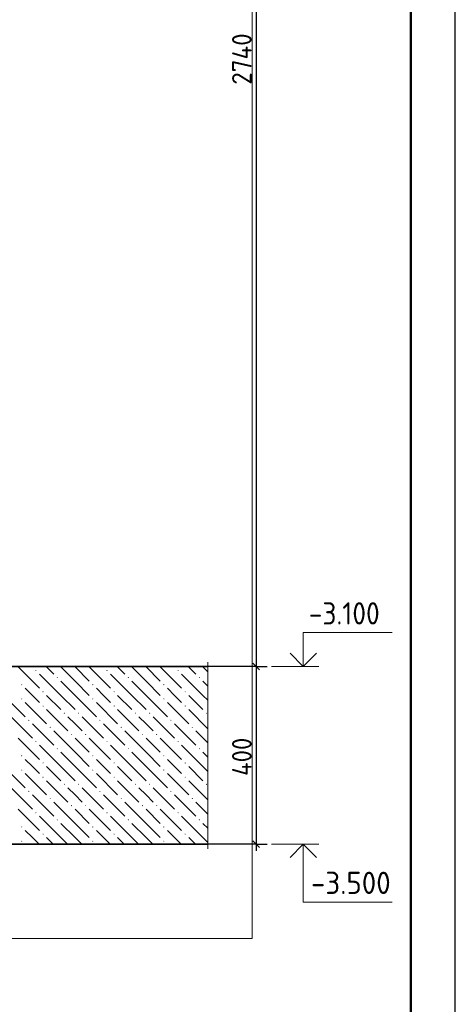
# Model space of a CAD drawing. Header units: millimetres. Extents: x 0 to 50400, y 0 to 35640.
# Tile 21 of 23: x 44514 to 50400, y 8938 to 22224. Entities that reach past the tile are written whole.
import ezdxf

# ---------------------------------------------------------------- set-up
doc = ezdxf.new("R2010")
doc.units = ezdxf.units.MM
doc.layers.add('Standard', color=7, linetype='Continuous', lineweight=25)
doc.layers.add('ЖБ Плита Фундамента верхний уровень', color=7, linetype='Continuous', lineweight=35)
doc.layers.add('Размерная выноска', color=7, linetype='Continuous')
doc.styles.add('ISOCPEUR', font='txt')

msp = doc.modelspace()

# ---------------------------------------------------------------- hatches: boundary and pattern name
at = {"layer": 'ЖБ Плита Фундамента верхний уровень', "linetype": 'Continuous', "lineweight": 18, "transparency": 33554687}
for points in [[(44726, 13443), (44734, 13451), (44742, 13443), (44734, 13435)], [(45686, 13443), (45694, 13451), (45702, 13443), (45694, 13435)], [(46646, 13443), (46654, 13451), (46662, 13443), (46654, 13435)], [(45014, 13347), (45022, 13355), (45030, 13347), (45022, 13339)], [(45974, 13347), (45982, 13355), (45990, 13347), (45982, 13339)], [(46934, 13347), (46942, 13355), (46950, 13347), (46942, 13339)], [(44534, 13251), (44542, 13259), (44550, 13251), (44542, 13243)], [(44822, 13155), (44830, 13163), (44838, 13155), (44830, 13147)], [(45494, 13251), (45502, 13259), (45510, 13251), (45502, 13243)], [(45782, 13155), (45790, 13163), (45798, 13155), (45790, 13147)], [(46454, 13251), (46462, 13259), (46470, 13251), (46462, 13243)], [(46742, 13155), (46750, 13163), (46758, 13155), (46750, 13147)], [(44534, 13059), (44542, 13067), (44550, 13059), (44542, 13051)], [(45494, 13059), (45502, 13067), (45510, 13059), (45502, 13051)], [(46454, 13059), (46462, 13067), (46470, 13059), (46462, 13051)], [(44822, 12963), (44830, 12971), (44838, 12963), (44830, 12955)], [(45782, 12963), (45790, 12971), (45798, 12963), (45790, 12955)], [(46742, 12963), (46750, 12971), (46758, 12963), (46750, 12955)], [(44630, 12771), (44638, 12779), (44646, 12771), (44638, 12763)], [(45110, 12867), (45118, 12875), (45126, 12867), (45118, 12859)], [(45302, 12867), (45310, 12875), (45318, 12867), (45310, 12859)], [(45590, 12771), (45598, 12779), (45606, 12771), (45598, 12763)], [(46070, 12867), (46078, 12875), (46086, 12867), (46078, 12859)], [(46262, 12867), (46270, 12875), (46278, 12867), (46270, 12859)], [(46550, 12771), (46558, 12779), (46566, 12771), (46558, 12763)], [(47030, 12867), (47038, 12875), (47046, 12867), (47038, 12859)], [(44918, 12675), (44926, 12683), (44934, 12675), (44926, 12667)], [(45878, 12675), (45886, 12683), (45894, 12675), (45886, 12667)], [(46838, 12675), (46846, 12683), (46854, 12675), (46846, 12667)], [(44726, 12483), (44734, 12491), (44742, 12483), (44734, 12475)], [(45206, 12579), (45214, 12587), (45222, 12579), (45214, 12571)], [(45398, 12579), (45406, 12587), (45414, 12579), (45406, 12571)], [(45686, 12483), (45694, 12491), (45702, 12483), (45694, 12475)], [(46166, 12579), (46174, 12587), (46182, 12579), (46174, 12571)], [(46358, 12579), (46366, 12587), (46374, 12579), (46366, 12571)], [(46646, 12483), (46654, 12491), (46662, 12483), (46654, 12475)], [(45014, 12387), (45022, 12395), (45030, 12387), (45022, 12379)], [(45974, 12387), (45982, 12395), (45990, 12387), (45982, 12379)], [(46934, 12387), (46942, 12395), (46950, 12387), (46942, 12379)], [(44534, 12291), (44542, 12299), (44550, 12291), (44542, 12283)], [(45494, 12291), (45502, 12299), (45510, 12291), (45502, 12283)], [(46454, 12291), (46462, 12299), (46470, 12291), (46462, 12283)], [(44534, 12099), (44542, 12107), (44550, 12099), (44542, 12091)], [(44822, 12195), (44830, 12203), (44838, 12195), (44830, 12187)], [(45494, 12099), (45502, 12107), (45510, 12099), (45502, 12091)], [(45782, 12195), (45790, 12203), (45798, 12195), (45790, 12187)], [(46454, 12099), (46462, 12107), (46470, 12099), (46462, 12091)], [(46742, 12195), (46750, 12203), (46758, 12195), (46750, 12187)], [(44822, 12003), (44830, 12011), (44838, 12003), (44830, 11995)], [(45782, 12003), (45790, 12011), (45798, 12003), (45790, 11995)], [(46742, 12003), (46750, 12011), (46758, 12003), (46750, 11995)], [(45110, 11907), (45118, 11915), (45126, 11907), (45118, 11899)], [(45302, 11907), (45310, 11915), (45318, 11907), (45310, 11899)], [(46070, 11907), (46078, 11915), (46086, 11907), (46078, 11899)], [(46262, 11907), (46270, 11915), (46278, 11907), (46270, 11899)], [(47030, 11907), (47038, 11915), (47046, 11907), (47038, 11899)], [(44630, 11811), (44638, 11819), (44646, 11811), (44638, 11803)], [(44918, 11715), (44926, 11723), (44934, 11715), (44926, 11707)], [(45590, 11811), (45598, 11819), (45606, 11811), (45598, 11803)], [(45878, 11715), (45886, 11723), (45894, 11715), (45886, 11707)], [(46550, 11811), (46558, 11819), (46566, 11811), (46558, 11803)], [(46838, 11715), (46846, 11723), (46854, 11715), (46846, 11707)], [(45206, 11619), (45214, 11627), (45222, 11619), (45214, 11611)], [(45398, 11619), (45406, 11627), (45414, 11619), (45406, 11611)], [(46166, 11619), (46174, 11627), (46182, 11619), (46174, 11611)], [(46358, 11619), (46366, 11627), (46374, 11619), (46366, 11611)], [(44726, 11523), (44734, 11531), (44742, 11523), (44734, 11515)], [(45014, 11427), (45022, 11435), (45030, 11427), (45022, 11419)], [(45686, 11523), (45694, 11531), (45702, 11523), (45694, 11515)], [(45974, 11427), (45982, 11435), (45990, 11427), (45982, 11419)], [(46646, 11523), (46654, 11531), (46662, 11523), (46654, 11515)], [(46934, 11427), (46942, 11435), (46950, 11427), (46942, 11419)], [(44534, 11331), (44542, 11339), (44550, 11331), (44542, 11323)], [(45494, 11331), (45502, 11339), (45510, 11331), (45502, 11323)], [(46454, 11331), (46462, 11339), (46470, 11331), (46462, 11323)], [(44822, 11235), (44830, 11243), (44838, 11235), (44830, 11227)], [(45782, 11235), (45790, 11243), (45798, 11235), (45790, 11227)], [(46742, 11235), (46750, 11243), (46758, 11235), (46750, 11227)], [(44534, 11139), (44542, 11147), (44550, 11139), (44542, 11131)], [(45494, 11139), (45502, 11147), (45510, 11139), (45502, 11131)], [(46454, 11139), (46462, 11147), (46470, 11139), (46462, 11131)]]:
    msp.add_hatch(color=7, dxfattribs=at).paths.add_polyline_path(points, flags=16)

# ---------------------------------------------------------------- linework, layer by layer
at = {"layer": 'Standard', "color": 7, "linetype": 'Continuous', "lineweight": -3, "transparency": 33554687}
for p, q in [((47708, 29937), (47708, 13497)), ((47708, 13497), (47558, 13497)), ((47708, 13497), (47858, 13497)), ((47708, 13497), (47708, 11097)), ((47708, 11097), (47016, 11097)), ((47708, 11097), (47558, 11097)), ((47708, 11097), (47858, 11097)), ((47708, 11097), (47708, 11007))]:
    msp.add_line(p, q, dxfattribs=at)
at = {"layer": 'Standard', "color": 7, "linetype": 'Continuous', "lineweight": 25, "transparency": 33554687}
for p, q in [((47663, 13542), (47753, 13452)), ((47663, 11142), (47753, 11052))]:
    msp.add_line(p, q, dxfattribs=at)
at = {"layer": 'Standard', "color": 7, "linetype": 'Continuous', "lineweight": 13, "transparency": 33554687}
for p, q in [((47918, 13497), (48554, 13497)), ((47918, 11097), (48554, 11097))]:
    msp.add_line(p, q, dxfattribs=at)
at = {"layer": 'Standard', "color": 7, "linetype": 'Continuous', "lineweight": 25, "transparency": 33554687}
msp.add_lwpolyline([(0, 0), (50400, 0), (50400, 35640), (0, 35640), (0, 0)], close=True, dxfattribs=at)
at = {"layer": 'Standard', "color": 7, "linetype": 'Continuous', "lineweight": 50, "transparency": 33554687}
msp.add_lwpolyline([(2400, 35040), (49800, 35040), (49800, 600), (2400, 600), (2400, 35040)], close=True, dxfattribs=at)
at = {"layer": 'Standard', "color": 254, "linetype": 'Continuous', "lineweight": 13, "true_color": 0xc4c4ff, "transparency": 33554687}
msp.add_lwpolyline([(38021, 9828), (47657, 9828), (47657, 32628), (38021, 32628), (38021, 9828)], dxfattribs=at)
at = {"layer": 'Standard', "color": 7, "linetype": 'Continuous', "lineweight": 13, "transparency": 33554687}
for points in [[(48345, 13497), (48345, 13953), (49545, 13953)], [(48345, 11097), (48345, 10317), (49545, 10317)]]:
    msp.add_lwpolyline(points, dxfattribs=at)
at = {"layer": 'Standard', "color": 7, "linetype": 'Continuous', "lineweight": 35, "transparency": 33554687}
for points in [[(48167, 13675), (48345, 13497), (48523, 13675)], [(48167, 10919), (48345, 11097), (48523, 10919)]]:
    msp.add_lwpolyline(points, dxfattribs=at)
at = {"layer": 'Standard', "color": 7, "linetype": 'Continuous', "lineweight": -3, "transparency": 33554687}
msp.add_lwpolyline([(47708, 13497), (47688, 13497), (47688, 13497), (47016, 13497)], dxfattribs=at)
at = {"layer": 'ЖБ Плита Фундамента верхний уровень', "color": 7, "linetype": 'Continuous', "lineweight": 35, "transparency": 33554687}
for p, q in [((47057, 13497), (42361, 13497)), ((39061, 11097), (47057, 11097))]:
    msp.add_line(p, q, dxfattribs=at)
at = {"layer": 'ЖБ Плита Фундамента верхний уровень', "color": 252, "linetype": 'Continuous', "lineweight": 18, "true_color": 0x8f8f8f, "transparency": 33554687}
for p, q in [((44494, 13491), (44782, 13203)), ((44680, 13497), (44686, 13491)), ((44872, 13497), (44974, 13395)), ((45262, 13299), (45064, 13497)), ((45262, 13491), (45454, 13299)), ((45454, 13491), (45742, 13203)), ((45640, 13497), (45646, 13491)), ((45832, 13497), (45934, 13395)), ((46222, 13299), (46024, 13497)), ((46222, 13491), (46414, 13299)), ((46414, 13491), (46702, 13203)), ((46600, 13497), (46606, 13491)), ((46792, 13497), (46894, 13395)), ((47057, 13425), (46984, 13497)), ((45070, 13107), (44782, 13395)), ((45070, 13299), (45262, 13107)), ((45262, 13299), (45454, 13107)), ((46030, 13107), (45742, 13395)), ((46030, 13299), (46222, 13107)), ((46222, 13299), (46414, 13107)), ((46990, 13107), (46702, 13395)), ((46990, 13299), (47057, 13233)), ((44686, 13107), (44590, 13203)), ((45646, 13107), (45550, 13203)), ((46606, 13107), (46510, 13203)), ((44302, 13107), (44590, 12819)), ((44782, 13011), (44686, 13107)), ((44878, 13107), (45070, 12915)), ((45070, 13107), (45262, 12915)), ((45262, 13107), (45550, 12819)), ((45742, 13011), (45646, 13107)), ((45838, 13107), (46030, 12915)), ((46030, 13107), (46222, 12915)), ((46222, 13107), (46510, 12819)), ((46702, 13011), (46606, 13107)), ((46798, 13107), (46990, 12915)), ((46990, 13107), (47057, 13041)), ((44590, 13011), (44878, 12723)), ((44878, 12915), (45166, 12627)), ((45550, 13011), (45838, 12723)), ((45838, 12915), (46126, 12627)), ((46510, 13011), (46798, 12723)), ((46798, 12915), (47057, 12657)), ((44398, 12819), (44686, 12531)), ((45262, 12723), (45166, 12819)), ((45358, 12819), (45646, 12531)), ((46222, 12723), (46126, 12819)), ((46318, 12819), (46606, 12531)), ((44686, 12723), (44974, 12435)), ((45262, 12339), (44974, 12627)), ((45358, 12627), (45262, 12723)), ((45646, 12723), (45934, 12435)), ((46222, 12339), (45934, 12627)), ((46318, 12627), (46222, 12723)), ((46606, 12723), (46894, 12435)), ((47057, 12465), (46894, 12627)), ((44494, 12531), (44782, 12243)), ((45262, 12531), (45454, 12339)), ((45454, 12531), (45742, 12243)), ((46222, 12531), (46414, 12339)), ((46414, 12531), (46702, 12243)), ((45070, 12147), (44782, 12435)), ((46030, 12147), (45742, 12435)), ((46990, 12147), (46702, 12435)), ((44686, 12147), (44590, 12243)), ((45070, 12339), (45262, 12147)), ((45262, 12339), (45454, 12147)), ((45646, 12147), (45550, 12243)), ((46030, 12339), (46222, 12147)), ((46222, 12339), (46414, 12147)), ((46606, 12147), (46510, 12243)), ((46990, 12339), (47057, 12273)), ((44302, 12147), (44590, 11859)), ((44782, 12051), (44686, 12147)), ((44878, 12147), (45070, 11955)), ((45070, 12147), (45262, 11955)), ((45262, 12147), (45550, 11859)), ((45742, 12051), (45646, 12147)), ((45838, 12147), (46030, 11955)), ((46030, 12147), (46222, 11955)), ((46222, 12147), (46510, 11859)), ((46702, 12051), (46606, 12147)), ((46798, 12147), (46990, 11955)), ((46990, 12147), (47057, 12081)), ((44590, 12051), (44878, 11763)), ((45550, 12051), (45838, 11763)), ((46510, 12051), (46798, 11763)), ((44398, 11859), (44686, 11571)), ((44878, 11955), (45166, 11667)), ((45262, 11763), (45166, 11859)), ((45358, 11859), (45646, 11571)), ((45838, 11955), (46126, 11667)), ((46222, 11763), (46126, 11859)), ((46318, 11859), (46606, 11571)), ((46798, 11955), (47057, 11697)), ((44686, 11763), (44974, 11475)), ((45358, 11667), (45262, 11763)), ((45646, 11763), (45934, 11475)), ((46318, 11667), (46222, 11763)), ((46606, 11763), (46894, 11475)), ((44494, 11571), (44782, 11283)), ((45262, 11379), (44974, 11667)), ((45262, 11571), (45454, 11379)), ((45454, 11571), (45742, 11283)), ((46222, 11379), (45934, 11667)), ((46222, 11571), (46414, 11379)), ((46414, 11571), (46702, 11283)), ((47057, 11505), (46894, 11667)), ((45070, 11187), (44782, 11475)), ((46030, 11187), (45742, 11475)), ((46990, 11187), (46702, 11475)), ((45070, 11379), (45262, 11187)), ((45262, 11379), (45454, 11187)), ((46030, 11379), (46222, 11187)), ((46222, 11379), (46414, 11187)), ((46990, 11379), (47057, 11313)), ((44686, 11187), (44590, 11283)), ((44776, 11097), (44686, 11187)), ((44878, 11187), (44968, 11097)), ((45070, 11187), (45160, 11097)), ((45262, 11187), (45352, 11097)), ((45646, 11187), (45550, 11283)), ((45736, 11097), (45646, 11187)), ((45838, 11187), (45928, 11097)), ((46030, 11187), (46120, 11097)), ((46222, 11187), (46312, 11097)), ((46606, 11187), (46510, 11283)), ((46696, 11097), (46606, 11187)), ((46798, 11187), (46888, 11097)), ((46990, 11187), (47057, 11121))]:
    msp.add_line(p, q, dxfattribs=at)
at = {"layer": 'Размерная выноска', "color": 7, "linetype": 'Continuous', "lineweight": 13, "transparency": 33554687}
msp.add_line((47057, 11037), (47057, 13557), dxfattribs=at)

# ---------------------------------------------------------------- texts
at = {"layer": 'Standard', "color": 7, "linetype": 'Continuous', "lineweight": 25, "transparency": 33554687, "char_height": 264, "attachment_point": 7, "rotation": 90, "style": 'ISOCPEUR'}
for s, insert, width in [('\\W0.93;2740', (47648, 21347), 888.45), ('\\W0.92;400', (47648, 12020), 701.32)]:
    msp.add_mtext(s, dxfattribs=dict(at, insert=insert, width=width))
at = {"layer": 'Standard', "color": 7, "linetype": 'Continuous', "lineweight": 25, "transparency": 33554687, "char_height": 300, "attachment_point": 7, "style": 'ISOCPEUR'}
for s, insert, width in [('\\W0.90;-3.100', (48420, 14063), 1214.12), ('\\W0.95;-3.500', (48450, 10427), 1281.45)]:
    msp.add_mtext(s, dxfattribs=dict(at, insert=insert, width=width))

doc.saveas('drawing.dxf')
